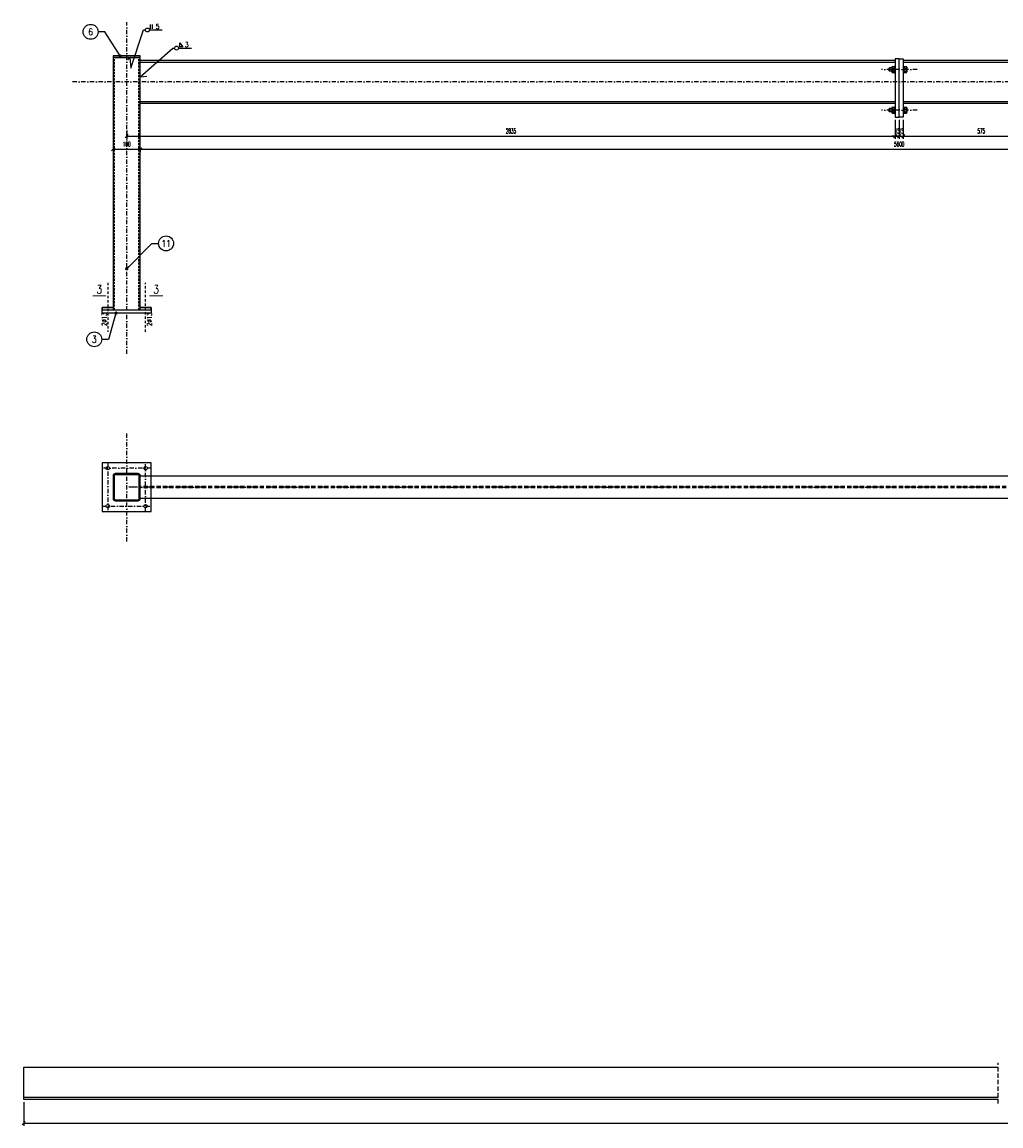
# Model space of a CAD drawing. Header units: millimetres. Extents: x -228255 to 14536, y -140109 to 119945.
# Tile 74 of 123: x -118705 to -115094, y 29433 to 33503. Entities that reach past the tile are written whole.
import ezdxf
from ezdxf.enums import TextEntityAlignment as Align

# ---------------------------------------------------------------- set-up
doc = ezdxf.new("R2010")
doc.units = ezdxf.units.MM
doc.header["$LTSCALE"] = 2.5
for name, pattern in [('DASHDOT', [25.4, 12.7, -6.35, 0, -6.35]), ('DASHDOT2', [12.7, 6.35, -3.175, 0, -3.175]), ('DASHED', [19.05, 12.7, -6.35]), ('DASHED2', [9.525, 6.35, -3.175])]:
    doc.linetypes.add(name, pattern=pattern)
for name, color, linetype in [('Gruba', 6, 'Continuous'), ('Laczniki', 30, 'Continuous'), ('Opisy_stal', 7, 'Continuous'), ('Osie', 134, 'DASHDOT'), ('Osie_stal', 221, 'DASHDOT2'), ('Przerywana', 5, 'DASHED'), ('stal', 4, 'Continuous'), ('Stal_nw', 181, 'DASHED2'), ('Tekst', 31, 'Continuous'), ('Wymiary', 86, 'Continuous')]:
    doc.layers.add(name, color=color, linetype=linetype)
doc.styles.get("Standard").update_dxf_attribs({"font": 'romans.shx', "width": 0.65})
doc.styles.add('style1', font='romand.shx', dxfattribs={"width": 0.8})
doc.styles.add('style3', font='romans.shx', dxfattribs={"width": 0.5})
doc.dimstyles.new('Skala_10', dxfattribs={"dimtxt": 18, "dimasz": 12, "dimexe": 10, "dimexo": 10, "dimgap": 10, "dimtad": 1, "dimdec": 0, "dimdsep": 46, "dimtxsty": 'style3', "dimblk": 'OBLIQUE', "dimcen": 0, "dimdle": 1, "dimclrd": 256, "dimclre": 256, "dimclrt": 31, "dimadec": 1, "dimazin": 0, "dimtfac": 1, "dimtdec": 0, "dimtix": 1, "dimtmove": 2, "dimatfit": 0, "dimldrblk": 'DOT', "dimfxl": 1, "dimtolj": 1, "dimtzin": 0, "dimlwd": -1, "dimlwe": -1, "dimarcsym": 0})
doc.dimstyles.new('Skala_10$7', dxfattribs={"dimscale": 0, "dimtxt": 18, "dimasz": 12, "dimexe": 10, "dimexo": 15, "dimgap": 5, "dimtad": 1, "dimdec": 0, "dimrnd": 0.5, "dimzin": 9, "dimdsep": 46, "dimtxsty": 'Standard', "dimblk1": 'OBLIQUE', "dimblk2": 'OBLIQUE', "dimsah": 1, "dimcen": 10, "dimdle": 10, "dimclrt": 31, "dimadec": 0, "dimazin": 0, "dimtfac": 1, "dimtdec": 0, "dimtmove": 2, "dimatfit": 3, "dimldrblk": 'DOT', "dimfxl": 1, "dimtolj": 1, "dimtzin": 9, "dimarcsym": 0})

# ---------------------------------------------------------------- blocks, each defined once
blk = doc.blocks.new('_Oblique')
at = {"color": 0, "linetype": 'ByBlock', "lineweight": -2}
blk.add_line((-0.5, -0.5), (0.5, 0.5), dxfattribs=at)
blk = doc.blocks.new('*D352')
at = {"layer": 'Defpoints', "color": 0, "ltscale": 0.5, "transparency": 16777216}
for p in [(-115484, 33152.6), (-118319, 33113.3), (-115484, 33082.1)]:
    blk.add_point(p, dxfattribs=at)
at = {"layer": 'Wymiary', "ltscale": 0.5, "transparency": 16777216}
for p, q in [((-115484, 33142.6), (-115484, 33072.1)), ((-118319, 33103.3), (-118319, 33072.1)), ((-118320, 33082.1), (-115483, 33082.1))]:
    blk.add_line(p, q, dxfattribs=at)
at = {"layer": 'Wymiary', "ltscale": 0.5, "transparency": 16777216, "xscale": 12, "yscale": 12, "zscale": 12, "rotation": 180}
blk.add_blockref('_Oblique', (-118319, 33082.1), dxfattribs=at)
at = {"layer": 'Wymiary', "ltscale": 0.5, "transparency": 16777216, "xscale": 12, "yscale": 12, "zscale": 12}
blk.add_blockref('_Oblique', (-115484, 33082.1), dxfattribs=at)
at = {"layer": 'Wymiary', "color": 31, "ltscale": 0.5, "transparency": 16777216, "insert": (-116901.5, 33101.1), "char_height": 18, "attachment_point": 5, "style": 'style3'}
blk.add_mtext('\\A1;2835', dxfattribs=at)
blk = doc.blocks.new('_Dot')
at = {"color": 0, "linetype": 'ByBlock', "lineweight": -2}
blk.add_line((-0.5, 0), (-1, 0), dxfattribs=at)
at = {"color": 0, "linetype": 'ByBlock', "const_width": 0.5}
blk.add_lwpolyline([(-0.25, 0, 1), (0.25, 0, 1)], format="xyb", close=True, dxfattribs=at)
blk = doc.blocks.new('*D355')
at = {"layer": 'Defpoints', "color": 0, "ltscale": 0.5, "transparency": 16777216}
for p in [(-118369, 33048.9), (-118269, 33048.9), (-118269, 33033.5)]:
    blk.add_point(p, dxfattribs=at)
at = {"layer": 'Wymiary', "ltscale": 0.5, "transparency": 16777216}
for p, q in [((-118370, 33033.5), (-118268, 33033.5)), ((-118369, 33038.9), (-118369, 33023.5)), ((-118269, 33038.9), (-118269, 33023.5))]:
    blk.add_line(p, q, dxfattribs=at)
at = {"layer": 'Wymiary', "ltscale": 0.5, "transparency": 16777216, "xscale": 12, "yscale": 12, "zscale": 12, "rotation": 180}
blk.add_blockref('_Oblique', (-118369, 33033.5), dxfattribs=at)
at = {"layer": 'Wymiary', "ltscale": 0.5, "transparency": 16777216, "xscale": 12, "yscale": 12, "zscale": 12}
blk.add_blockref('_Oblique', (-118269, 33033.5), dxfattribs=at)
at = {"layer": 'Wymiary', "color": 31, "ltscale": 0.5, "transparency": 16777216, "insert": (-118319, 33052.5), "char_height": 18, "attachment_point": 5, "style": 'style3'}
blk.add_mtext('\\A1;100', dxfattribs=at)
blk = doc.blocks.new('*D356')
at = {"layer": 'Defpoints', "color": 0, "ltscale": 0.5, "transparency": 16777216}
for p in [(-118269, 33048.9), (-112669, 33033.5), (-112669, 33033.5)]:
    blk.add_point(p, dxfattribs=at)
at = {"layer": 'Wymiary', "ltscale": 0.5, "transparency": 16777216}
for p, q in [((-118270, 33033.5), (-112668, 33033.5)), ((-118269, 33038.9), (-118269, 33023.5))]:
    blk.add_line(p, q, dxfattribs=at)
at = {"layer": 'Wymiary', "ltscale": 0.5, "transparency": 16777216, "xscale": 12, "yscale": 12, "zscale": 12, "rotation": 180}
blk.add_blockref('_Oblique', (-118269, 33033.5), dxfattribs=at)
at = {"layer": 'Wymiary', "ltscale": 0.5, "transparency": 16777216, "xscale": 12, "yscale": 12, "zscale": 12}
blk.add_blockref('_Oblique', (-112669, 33033.5), dxfattribs=at)
at = {"layer": 'Wymiary', "color": 31, "ltscale": 0.5, "transparency": 16777216, "insert": (-115469, 33052.5), "char_height": 18, "attachment_point": 5, "style": 'style3'}
blk.add_mtext('\\A1;5600', dxfattribs=at)
blk = doc.blocks.new('Row_obwod_prawa')
at = {"color": 7}
for p, q in [((0, 0), (7.2, 0)), ((21.6, 0), (69.12, 0)), ((26.2368, 3.6), (26.2368, 19.6)), ((32.5368, 3.6), (32.5368, 19.6))]:
    blk.add_line(p, q, dxfattribs=at)
blk.add_circle((14.4, 0), 7.2, dxfattribs=at)
at = {"color": 31, "width": 0.8}
blk.add_attdef('A', (44.9568, 3.6), '', height=18, dxfattribs=at)
blk = doc.blocks.new('Pach_obwod_prawa')
at = {"color": 7}
for p, q in [((0, 0), (7.2, 0)), ((21.6, 0), (69.12, 0)), ((26.2368, 4.32), (26.2368, 19.44)), ((26.2368, 19.44), (37.7568, 4.32)), ((37.7568, 4.32), (26.2368, 4.32))]:
    blk.add_line(p, q, dxfattribs=at)
blk.add_circle((14.4, 0), 7.2, dxfattribs=at)
at = {"color": 31, "width": 0.8}
blk.add_attdef('A', (44.9568, 3.6), '', height=18, dxfattribs=at)
blk = doc.blocks.new('Elem_prawy')
at = {"color": 7}
blk.add_line((0, 0), (25, 0), dxfattribs=at)
blk.add_circle((52.5, 0), 27.5, dxfattribs=at)
at = {"color": 31, "width": 0.8}
blk.add_attdef('22', text='', height=25, dxfattribs=at).set_placement((52.5, 0), align=Align.MIDDLE)
blk = doc.blocks.new('Elem_lewy')
at = {"color": 7}
blk.add_line((0, 0), (-25, 0), dxfattribs=at)
blk.add_circle((-52.5, 0), 27.5, dxfattribs=at)
at = {"color": 31, "width": 0.8}
blk.add_attdef('22', text='', height=25, dxfattribs=at).set_placement((-52.5, 0), align=Align.MIDDLE)
blk = doc.blocks.new('Zk100x100x4')
for points in [[(-42, -50), (42, -50, 0.414214), (50, -42), (50, 42, 0.414214), (42, 50), (-42, 50, 0.414214), (-50, 42), (-50, -42, 0.414214)], [(-42, -46), (42, -46, 0.414214), (46, -42), (46, 42, 0.414214), (42, 46), (-42, 46, 0.414214), (-46, 42), (-46, -42, 0.414214)]]:
    blk.add_lwpolyline(points, format="xyb", close=True)
blk = doc.blocks.new('nakretkaM12')
at = {"ltscale": 0.2}
for p, q in [((-10, 8.2), (-10, 5.5)), ((-10, 5.5), (-10, -5.5)), ((-9, 11), (-1, 11)), ((-9, 5.5), (-1, 5.5)), ((0, 8.2), (0, 5.5)), ((0, 5.5), (0, -5.5)), ((-10, -5.5), (-10, -8.2)), ((-9, -5.5), (-1, -5.5)), ((-9, -11), (-1, -11)), ((0, -5.5), (0, -8.2))]:
    blk.add_line(p, q, dxfattribs=at)
for centre, radius, start, end in [((-5.7, 8.2), 4.26, 139.932, 220.068), ((5.5, 0), 15.5, 159.3345, 200.6655), ((-4.3, 8.2), 4.26, 319.932, 40.068), ((-15.5, 0), 15.5, 339.3345, 20.6655), ((-5.7, -8.2), 4.26, 139.932, 220.068), ((-4.3, -8.2), 4.26, 319.932, 40.068)]:
    blk.add_arc(centre, radius, start, end, dxfattribs=at)
blk = doc.blocks.new('*D559')
at = {"layer": 'Defpoints', "color": 0, "ltscale": 0.5, "transparency": 16777216}
for p in [(-115484, 33152.6), (-115469, 33152.6), (-115469, 33082.1)]:
    blk.add_point(p, dxfattribs=at)
at = {"layer": 'Wymiary', "ltscale": 0.5, "transparency": 16777216}
for p, q in [((-115484, 33142.6), (-115484, 33072.1)), ((-115469, 33142.6), (-115469, 33072.1)), ((-115484, 33082.1), (-115496, 33082.1)), ((-115484, 33082.1), (-115469, 33082.1)), ((-115469, 33082.1), (-115457, 33082.1))]:
    blk.add_line(p, q, dxfattribs=at)
at = {"layer": 'Wymiary', "ltscale": 0.5, "transparency": 16777216, "xscale": 12, "yscale": 12, "zscale": 12}
blk.add_blockref('_Oblique', (-115484, 33082.1), dxfattribs=at)
at = {"layer": 'Wymiary', "ltscale": 0.5, "transparency": 16777216, "xscale": 12, "yscale": 12, "zscale": 12, "rotation": 180}
blk.add_blockref('_Oblique', (-115469, 33082.1), dxfattribs=at)
at = {"layer": 'Wymiary', "color": 31, "ltscale": 0.5, "transparency": 16777216, "insert": (-115476.5, 33101.1), "char_height": 18, "attachment_point": 5, "style": 'style3'}
blk.add_mtext('\\A1;15', dxfattribs=at)
blk = doc.blocks.new('*D560')
at = {"layer": 'Defpoints', "color": 0, "ltscale": 0.5, "transparency": 16777216}
for p in [(-115469, 33152.6), (-115454, 33152.6), (-115454, 33082.1)]:
    blk.add_point(p, dxfattribs=at)
at = {"layer": 'Wymiary', "ltscale": 0.5, "transparency": 16777216}
for p, q in [((-115469, 33142.6), (-115469, 33072.1)), ((-115454, 33142.6), (-115454, 33072.1)), ((-115469, 33082.1), (-115481, 33082.1)), ((-115469, 33082.1), (-115454, 33082.1)), ((-115454, 33082.1), (-115442, 33082.1))]:
    blk.add_line(p, q, dxfattribs=at)
at = {"layer": 'Wymiary', "ltscale": 0.5, "transparency": 16777216, "xscale": 12, "yscale": 12, "zscale": 12}
blk.add_blockref('_Oblique', (-115469, 33082.1), dxfattribs=at)
at = {"layer": 'Wymiary', "ltscale": 0.5, "transparency": 16777216, "xscale": 12, "yscale": 12, "zscale": 12, "rotation": 180}
blk.add_blockref('_Oblique', (-115454, 33082.1), dxfattribs=at)
at = {"layer": 'Wymiary', "color": 31, "ltscale": 0.5, "transparency": 16777216, "insert": (-115461.5, 33101.1), "char_height": 18, "attachment_point": 5, "style": 'style3'}
blk.add_mtext('\\A1;15', dxfattribs=at)
blk = doc.blocks.new('*D561')
at = {"layer": 'Defpoints', "color": 0, "ltscale": 0.5, "transparency": 16777216}
for p in [(-115454, 33152.6), (-114879, 33102.6), (-114879, 33082.1)]:
    blk.add_point(p, dxfattribs=at)
at = {"layer": 'Wymiary', "ltscale": 0.5, "transparency": 16777216}
for p, q in [((-115454, 33142.6), (-115454, 33072.1)), ((-114879, 33092.6), (-114879, 33072.1)), ((-115455, 33082.1), (-114878, 33082.1))]:
    blk.add_line(p, q, dxfattribs=at)
at = {"layer": 'Wymiary', "ltscale": 0.5, "transparency": 16777216, "xscale": 12, "yscale": 12, "zscale": 12, "rotation": 180}
blk.add_blockref('_Oblique', (-115454, 33082.1), dxfattribs=at)
at = {"layer": 'Wymiary', "ltscale": 0.5, "transparency": 16777216, "xscale": 12, "yscale": 12, "zscale": 12}
blk.add_blockref('_Oblique', (-114879, 33082.1), dxfattribs=at)
at = {"layer": 'Wymiary', "color": 31, "ltscale": 0.5, "transparency": 16777216, "insert": (-115166.5, 33101.1), "char_height": 18, "attachment_point": 5, "style": 'style3'}
blk.add_mtext('\\A1;575', dxfattribs=at)
blk = doc.blocks.new('*D573')
at = {"layer": 'Defpoints', "color": 0, "ltscale": 0.5, "transparency": 16777216}
for p in [(-118698.9, 29529.7), (-111388.9, 29529.7), (-111388.9, 29442.5)]:
    blk.add_point(p, dxfattribs=at)
at = {"layer": 'Wymiary', "ltscale": 0.5, "transparency": 16777216}
for p, q in [((-118698.9, 29519.7), (-118698.9, 29432.5)), ((-111388.9, 29519.7), (-111388.9, 29432.5)), ((-118699.9, 29442.5), (-111387.9, 29442.5))]:
    blk.add_line(p, q, dxfattribs=at)
at = {"layer": 'Wymiary', "ltscale": 0.5, "transparency": 16777216, "xscale": 12, "yscale": 12, "zscale": 12, "rotation": 180}
blk.add_blockref('_Oblique', (-118698.9, 29442.5), dxfattribs=at)
at = {"layer": 'Wymiary', "ltscale": 0.5, "transparency": 16777216, "xscale": 12, "yscale": 12, "zscale": 12}
blk.add_blockref('_Oblique', (-111388.9, 29442.5), dxfattribs=at)
at = {"layer": 'Wymiary', "color": 31, "ltscale": 0.5, "transparency": 16777216, "insert": (-115043.9, 29461.5), "char_height": 18, "attachment_point": 5, "style": 'style3'}
blk.add_mtext('\\A1;7310', dxfattribs=at)

msp = doc.modelspace()

# ---------------------------------------------------------------- linework, layer by layer
at = {"layer": 'Gruba', "const_width": 3}
for points in [[(-118444.9, 32493.01), (-118394.9, 32493.01)], [(-118234.91, 32493.01), (-118184.91, 32493.01)]]:
    msp.add_lwpolyline(points, dxfattribs=at)
at = {"layer": 'Laczniki', "ltscale": 0.5}
for p, q in [((-115506.55, 33332.57), (-115505.55, 33333.57)), ((-115506.55, 33322.57), (-115506.55, 33332.57)), ((-115506.55, 33322.57), (-115505.55, 33321.57)), ((-115496.55, 33333.57), (-115505.55, 33333.57)), ((-115505.55, 33333.57), (-115505.55, 33321.57)), ((-115496.55, 33321.57), (-115505.55, 33321.57)), ((-115506.55, 33182.57), (-115505.55, 33183.57)), ((-115506.55, 33172.57), (-115506.55, 33182.57)), ((-115506.55, 33172.57), (-115505.55, 33171.57)), ((-115496.55, 33183.57), (-115505.55, 33183.57)), ((-115505.55, 33183.57), (-115505.55, 33171.57)), ((-115496.55, 33171.57), (-115505.55, 33171.57))]:
    msp.add_line(p, q, dxfattribs=at)
for points in [[(-115486.55, 33315.57), (-115484.05, 33315.57), (-115484.05, 33339.57), (-115486.55, 33339.57)], [(-115454.05, 33315.57), (-115451.55, 33315.57), (-115451.55, 33339.57), (-115454.05, 33339.57)], [(-115486.55, 33165.57), (-115484.05, 33165.57), (-115484.05, 33189.57), (-115486.55, 33189.57)], [(-115454.05, 33165.57), (-115451.55, 33165.57), (-115451.55, 33189.57), (-115454.05, 33189.57)]]:
    msp.add_lwpolyline(points, close=True, dxfattribs=at)
at = {"layer": 'Opisy_stal', "ltscale": 0.5}
for p, q in [((-118304.3, 33332.06), (-118256.83, 33473.52)), ((-118269.05, 33300.2), (-118149.26, 33406.81)), ((-118314.49, 33363.1), (-118307.91, 33372.57)), ((-118307.91, 33372.57), (-118304.3, 33332.06)), ((-118269.05, 33300.2), (-118244.72, 33303.15))]:
    msp.add_line(p, q, dxfattribs=at)
at = {"layer": 'Osie', "ltscale": 0.5}
for p, q in [((-118319.05, 32279.61), (-118319.05, 33502.57)), ((-115403.05, 33327.57), (-115534.05, 33327.57)), ((-112419.05, 33282.57), (-118519.05, 33282.57)), ((-115403.05, 33177.57), (-115534.05, 33177.57)), ((-118319.05, 31587.52), (-118319.05, 31987.52))]:
    msp.add_line(p, q, dxfattribs=at)
at = {"layer": 'Osie'}
msp.add_line((-112619.05, 31787.52), (-118319.05, 31787.52), dxfattribs=at)
at = {"layer": 'Osie_stal', "ltscale": 0.5}
for p, q in [((-118389.05, 32540.6), (-118389.05, 32360.6)), ((-118249.05, 32360.6), (-118249.05, 32540.6))]:
    msp.add_line(p, q, dxfattribs=at)
at = {"layer": 'Osie_stal'}
for p, q in [((-118389.05, 31877.52), (-118389.05, 31697.52)), ((-118249.05, 31697.52), (-118249.05, 31877.52)), ((-118229.05, 31857.52), (-118409.05, 31857.52)), ((-118409.05, 31717.52), (-118229.05, 31717.52))]:
    msp.add_line(p, q, dxfattribs=at)
at = {"layer": 'Przerywana', "ltscale": 0.5}
msp.add_line((-115103.93, 29514.72), (-115103.93, 29664.72), dxfattribs=at)
at = {"layer": 'stal', "ltscale": 0.5}
for p, q in [((-118269.05, 33355.17), (-115484.05, 33355.17)), ((-115454.05, 33355.17), (-112669.05, 33355.17)), ((-118269.05, 33209.97), (-115484.05, 33209.97)), ((-115454.05, 33209.97), (-112669.05, 33209.97)), ((-115103.93, 29537.72), (-118698.93, 29537.72))]:
    msp.add_line(p, q, dxfattribs=at)
at = {"layer": 'stal'}
for p, q in [((-112669.05, 31828.52), (-118269.05, 31828.52)), ((-112669.05, 31746.52), (-118269.05, 31746.52))]:
    msp.add_line(p, q, dxfattribs=at)
at = {"layer": 'stal', "ltscale": 0.5}
for points in [[(-118369.05, 33372.57), (-118269.05, 33372.57), (-118269.05, 33377.57), (-118369.05, 33377.57)], [(-118369.05, 32441.61), (-118269.05, 32441.61), (-118269.05, 33372.57), (-118369.05, 33372.57)], [(-115484.05, 33152.57), (-115469.05, 33152.57), (-115469.05, 33367.57), (-115484.05, 33367.57)], [(-115454.05, 33152.57), (-115469.05, 33152.57), (-115469.05, 33367.57), (-115454.05, 33367.57)]]:
    msp.add_lwpolyline(points, close=True, dxfattribs=at)
for points in [[(-115484.05, 33202.57), (-118269.05, 33202.57), (-118269.05, 33362.57), (-115484.05, 33362.57)], [(-115454.05, 33362.57), (-112669.05, 33362.57)], [(-112669.05, 33202.57), (-115454.05, 33202.57)], [(-118369.05, 32450.6), (-118409.05, 32450.6), (-118409.05, 32441.61), (-118229.05, 32441.61), (-118229.05, 32450.6), (-118269.05, 32450.6)], [(-118269.05, 32450.6), (-118229.05, 32450.6), (-118229.05, 32429.63), (-118409.05, 32429.63), (-118409.05, 32450.6), (-118369.05, 32450.6)], [(-115103.93, 29529.72), (-118698.93, 29529.72), (-118698.93, 29649.72), (-115103.93, 29649.72)]]:
    msp.add_lwpolyline(points, dxfattribs=at)
at = {"layer": 'stal'}
msp.add_lwpolyline([(-118409.05, 31697.52), (-118229.05, 31697.52), (-118229.05, 31877.52), (-118409.05, 31877.52)], close=True, dxfattribs=at)
for centre in [(-118389.05, 31857.52), (-118249.05, 31857.52), (-118389.05, 31717.52), (-118249.05, 31717.52)]:
    msp.add_circle(centre, 6.5, dxfattribs=at)
at = {"layer": 'Stal_nw', "ltscale": 0.5}
for p, q in [((-118364.05, 32441.61), (-118364.05, 33372.57)), ((-118274.05, 32441.61), (-118274.05, 33372.57))]:
    msp.add_line(p, q, dxfattribs=at)
at = {"layer": 'Stal_nw'}
for p, q in [((-112669.05, 31790.02), (-118269.05, 31790.02)), ((-112669.05, 31785.02), (-118269.05, 31785.02))]:
    msp.add_line(p, q, dxfattribs=at)

# ---------------------------------------------------------------- block references
at = {"layer": 'Laczniki', "ltscale": 0.5}
for p in [(-115486.55, 33327.57), (-115441.55, 33327.57), (-115486.55, 33177.57), (-115441.55, 33177.57)]:
    msp.add_blockref('nakretkaM12', p, dxfattribs=at)
at = {"layer": 'Opisy_stal', "ltscale": 0.5}
for name, p, values in [('Elem_lewy', (-118399.52, 33466.59), {'22': '6'}), ('Row_obwod_prawa', (-118256.83, 33473.52), {'A': '5'}), ('Pach_obwod_prawa', (-118149.26, 33406.81), {'A': '3'}), ('Elem_prawy', (-118226.04, 32686.34), {'22': '11'}), ('Elem_lewy', (-118386.03, 32332.72), {'22': '3'})]:
    msp.add_blockref(name, p, dxfattribs=at).add_auto_attribs(values)
at = {"layer": 'stal'}
msp.add_blockref('Zk100x100x4', (-118319.05, 31787.52), dxfattribs=at)

# ---------------------------------------------------------------- texts
at = {"layer": 'Gruba', "style": 'style1', "width": 0.8}
for p in [(-118419.9, 32493.01), (-118209.91, 32493.01)]:
    msp.add_text('3', height=30, dxfattribs=at).set_placement(p, align=Align.BOTTOM_CENTER)
at = {"layer": 'Tekst', "ltscale": 0.5, "width": 0.65}
for p in [(-118392.71, 32382.37), (-118225.78, 32382.37)]:
    msp.add_text('2%%C13', height=18, rotation=90, dxfattribs=at).set_placement(p)

# ---------------------------------------------------------------- dimensions: what is measured, and where the dimension line sits
at = {"layer": 'Wymiary', "ltscale": 0.5}
for base, p1, p2, picture, middle in [((-115484.05, 33082.12), (-118319.05, 33113.32), (-115484.05, 33152.57), '*D352', (-116901.55, 33101.12)), ((-115469.05, 33082.12), (-115484.05, 33152.57), (-115469.05, 33152.57), '*D559', (-115476.55, 33101.12)), ((-115454.05, 33082.12), (-115469.05, 33152.57), (-115454.05, 33152.57), '*D560', (-115461.55, 33101.12)), ((-114879.05, 33082.12), (-115454.05, 33152.57), (-114879.05, 33102.57), '*D561', (-115166.55, 33101.12)), ((-118269.05, 33033.52), (-118369.05, 33048.85), (-118269.05, 33048.85), '*D355', (-118319.05, 33052.52)), ((-112669.05, 33033.52), (-118269.05, 33048.85), (-112669.05, 33033.52), '*D356', (-115469.05, 33052.52)), ((-111388.93, 29442.52), (-118698.93, 29529.72), (-111388.93, 29529.72), '*D573', (-115043.93, 29461.52))]:
    dim = msp.add_linear_dim(base=base, p1=p1, p2=p2, dimstyle='Skala_10', dxfattribs=at)
    dim.commit()
    dim.dimension.update_dxf_attribs({"geometry": picture, "text_midpoint": middle})

# ---------------------------------------------------------------- leaders
at = {"layer": 'Opisy_stal', "ltscale": 0.5}
for points in [[(-118343.39, 33377.57), (-118399.52, 33466.59)], [(-118319.05, 32592.6), (-118226.04, 32686.34)], [(-118358.42, 32429.63), (-118386.03, 32332.72)]]:
    msp.add_leader(points, dimstyle='Skala_10$7', override={"dimscale": 1, "dimtad": 0}, dxfattribs=at)

doc.saveas('drawing.dxf')
